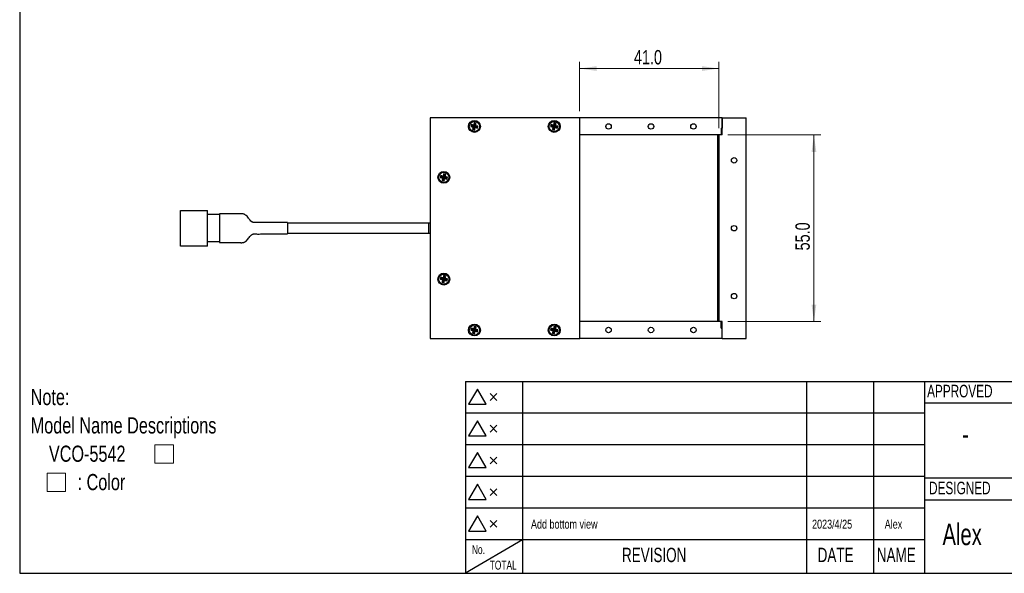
# Model space of a CAD drawing. Header units: millimetres. Extents: x 6 to 294, y 6 to 202.
# Tile 1 of 6: x 6 to 151, y 6 to 88. Entities that reach past the tile are written whole.
import ezdxf

# ---------------------------------------------------------------- set-up
doc = ezdxf.new("R2010")
doc.units = ezdxf.units.MM
doc.styles.add('SLDTEXTSTYLE0', font='TXT', dxfattribs={"width": 0.75})
doc.styles.add('SLDTEXTSTYLE1', font='TXT', dxfattribs={"width": 0.7})
doc.dimstyles.new('SLDDIMSTYLE0', dxfattribs={"dimtxt": 2.116667, "dimasz": 2.5, "dimexe": 0, "dimexo": 0.0625, "dimgap": 0.529167, "dimtad": 1, "dimdec": 1, "dimlfac": 2, "dimrnd": 1e-09, "dimzin": 4, "dimdsep": 46, "dimtxsty": 'SLDTEXTSTYLE0', "dimsah": 1, "dimcen": 0.09, "dimadec": 0, "dimazin": 1, "dimtfac": 1, "dimtdec": 1, "dimtofl": 0, "dimtmove": 0, "dimatfit": 3, "dimfxl": 1, "dimfrac": 2, "dimtolj": 1, "dimtzin": 12, "dimarcsym": 0})

# ---------------------------------------------------------------- blocks, each defined once
blk = doc.blocks.new('SW_SYMBOL_AWLD_SQR')
at = {"color": 0, "linetype": 'Continuous', "lineweight": 0}
for p, q in [((1600, 1600), (0, 1600)), ((0, 1600), (0, 0)), ((1600, 0), (1600, 1600)), ((0, 0), (1600, 0))]:
    blk.add_line(p, q, dxfattribs=at)
blk = doc.blocks.new('SW_NOTE_1')
at = {"color": 0, "linetype": 'Continuous', "lineweight": 0, "xscale": 0.0016898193, "yscale": 0.0016898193, "zscale": 0.0016898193}
for p in [(18.3, -7.85), (2.44, -12.03)]:
    blk.add_blockref('SW_SYMBOL_AWLD_SQR', p, dxfattribs=at)
at = {"color": 0, "linetype": 'Continuous', "lineweight": 0, "attachment_point": 1, "style": 'SLDTEXTSTYLE0'}
for s, insert, char_height in [('Note:', (0, 3.07), 2.381), ('Model Name Descriptions', (0, -1.11), 2.3813), ('VCO-5542', (2.68, -5.28), 2.381), (': Color', (6.9, -9.46), 2.381)]:
    blk.add_mtext(s, dxfattribs=dict(at, insert=insert, char_height=char_height))
blk = doc.blocks.new('_D_17')
at = {"color": 7, "linetype": 'Continuous', "lineweight": 18}
for p, q in [((110.18, 71.05), (123.86, 71.05)), ((122.86, 71.05), (122.86, 43.55)), ((110.18, 43.55), (123.86, 43.55))]:
    blk.add_line(p, q, dxfattribs=at)
for points in [[(122.86, 71.05), (122.51, 68.55), (123.21, 68.55)], [(122.86, 43.55), (123.21, 46.05), (122.51, 46.05)]]:
    blk.add_solid(points, dxfattribs=at)
at = {"color": 7, "linetype": 'Continuous', "lineweight": 18, "insert": (120.13, 54.03), "char_height": 2.117, "attachment_point": 1, "rotation": 90, "style": 'SLDTEXTSTYLE0'}
blk.add_mtext('55.0', dxfattribs=at)
blk = doc.blocks.new('_D_18')
at = {"color": 7, "linetype": 'Continuous', "lineweight": 18}
for p, q in [((88.36, 74.55), (88.36, 81.83)), ((108.86, 72.05), (108.86, 81.83)), ((108.86, 80.83), (88.36, 80.83))]:
    blk.add_line(p, q, dxfattribs=at)
for points in [[(88.36, 80.83), (90.86, 80.48), (90.86, 81.18)], [(108.86, 80.83), (106.36, 81.18), (106.36, 80.48)]]:
    blk.add_solid(points, dxfattribs=at)
at = {"color": 7, "linetype": 'Continuous', "lineweight": 18, "insert": (96.35, 83.56), "char_height": 2.117, "attachment_point": 1, "style": 'SLDTEXTSTYLE0'}
blk.add_mtext('41.0', dxfattribs=at)

msp = doc.modelspace()

# ---------------------------------------------------------------- linework, layer by layer
at = {"color": 7, "linetype": 'Continuous', "lineweight": 25}
for p, q in [((5.901, 199.039), (5.901, 6.453)), ((88.362, 73.552), (66.362, 73.552)), ((66.362, 73.552), (66.362, 41.052)), ((72.414, 72.571), (72.34, 72.28)), ((72.753, 72.485), (72.414, 72.571)), ((72.495, 72.436), (72.414, 72.571)), ((72.84, 72.824), (72.753, 72.485)), ((72.92, 72.688), (72.834, 72.349)), ((73.13, 72.75), (72.84, 72.824)), ((72.92, 72.688), (72.84, 72.824)), ((72.909, 72.33), (72.995, 72.669)), ((72.995, 72.669), (72.92, 72.688)), ((72.995, 72.669), (73.13, 72.75)), ((73.044, 72.411), (73.13, 72.75)), ((84.164, 72.571), (84.09, 72.28)), ((84.503, 72.485), (84.164, 72.571)), ((84.245, 72.436), (84.164, 72.571)), ((84.59, 72.824), (84.503, 72.485)), ((84.67, 72.688), (84.584, 72.349)), ((84.88, 72.75), (84.59, 72.824)), ((84.67, 72.688), (84.59, 72.824)), ((84.659, 72.33), (84.745, 72.669)), ((84.745, 72.669), (84.67, 72.688)), ((84.745, 72.669), (84.88, 72.75)), ((84.794, 72.411), (84.88, 72.75)), ((88.362, 41.052), (88.362, 73.552)), ((109.362, 73.552), (88.362, 73.552)), ((109.362, 71.052), (109.362, 73.552)), ((109.362, 73.552), (112.862, 73.552)), ((109.362, 73.552), (109.362, 72.052)), ((112.862, 41.052), (112.862, 73.552)), ((72.475, 72.361), (72.34, 72.28)), ((72.34, 72.28), (72.679, 72.194)), ((72.495, 72.436), (72.475, 72.361)), ((72.475, 72.361), (72.815, 72.274)), ((72.834, 72.349), (72.495, 72.436)), ((72.679, 72.194), (72.593, 71.855)), ((72.728, 71.935), (72.593, 71.855)), ((72.593, 71.855), (72.884, 71.781)), ((72.815, 72.274), (72.679, 72.194)), ((72.815, 72.274), (72.728, 71.935)), ((72.728, 71.935), (72.803, 71.916)), ((72.834, 72.349), (72.753, 72.485)), ((72.803, 71.916), (72.89, 72.255)), ((72.803, 71.916), (72.884, 71.781)), ((72.884, 71.781), (72.97, 72.12)), ((72.89, 72.255), (72.97, 72.12)), ((72.89, 72.255), (73.229, 72.169)), ((72.909, 72.33), (73.044, 72.411)), ((73.248, 72.244), (72.909, 72.33)), ((72.97, 72.12), (73.309, 72.034)), ((73.383, 72.324), (73.044, 72.411)), ((73.229, 72.169), (73.248, 72.244)), ((73.229, 72.169), (73.309, 72.034)), ((73.248, 72.244), (73.383, 72.324)), ((73.309, 72.034), (73.383, 72.324)), ((84.225, 72.361), (84.09, 72.28)), ((84.09, 72.28), (84.429, 72.194)), ((84.245, 72.436), (84.225, 72.361)), ((84.225, 72.361), (84.565, 72.274)), ((84.584, 72.349), (84.245, 72.436)), ((84.429, 72.194), (84.343, 71.855)), ((84.478, 71.935), (84.343, 71.855)), ((84.343, 71.855), (84.634, 71.781)), ((84.565, 72.274), (84.429, 72.194)), ((84.565, 72.274), (84.478, 71.935)), ((84.478, 71.935), (84.553, 71.916)), ((84.584, 72.349), (84.503, 72.485)), ((84.553, 71.916), (84.64, 72.255)), ((84.553, 71.916), (84.634, 71.781)), ((84.634, 71.781), (84.72, 72.12)), ((84.64, 72.255), (84.72, 72.12)), ((84.64, 72.255), (84.979, 72.169)), ((84.659, 72.33), (84.794, 72.411)), ((84.998, 72.244), (84.659, 72.33)), ((84.72, 72.12), (85.059, 72.034)), ((85.133, 72.324), (84.794, 72.411)), ((84.979, 72.169), (84.998, 72.244)), ((84.979, 72.169), (85.059, 72.034)), ((84.998, 72.244), (85.133, 72.324)), ((85.059, 72.034), (85.133, 72.324)), ((109.185, 71.052), (88.362, 71.052)), ((108.656, 71.052), (108.656, 43.552)), ((108.762, 71.052), (108.762, 71.002)), ((108.862, 43.552), (108.862, 71.052)), ((109.362, 71.052), (108.862, 71.052)), ((109.185, 72.052), (109.362, 72.052)), ((109.185, 72.052), (109.185, 71.052)), ((108.862, 71.002), (108.762, 71.002)), ((108.762, 71.002), (108.762, 43.602)), ((108.862, 71.002), (108.862, 43.602)), ((68.34, 65.324), (68.253, 64.985)), ((68.63, 65.25), (68.34, 65.324)), ((68.42, 65.188), (68.34, 65.324)), ((68.495, 65.169), (68.63, 65.25)), ((68.544, 64.911), (68.63, 65.25)), ((67.914, 65.071), (67.84, 64.78)), ((67.975, 64.861), (67.84, 64.78)), ((67.84, 64.78), (68.179, 64.694)), ((68.253, 64.985), (67.914, 65.071)), ((67.995, 64.936), (67.914, 65.071)), ((67.995, 64.936), (67.975, 64.861)), ((67.975, 64.861), (68.315, 64.774)), ((68.334, 64.849), (67.995, 64.936)), ((68.179, 64.694), (68.093, 64.355)), ((68.228, 64.435), (68.093, 64.355)), ((68.093, 64.355), (68.384, 64.281)), ((68.315, 64.774), (68.179, 64.694)), ((68.315, 64.774), (68.228, 64.435)), ((68.228, 64.435), (68.303, 64.416)), ((68.334, 64.849), (68.253, 64.985)), ((68.303, 64.416), (68.39, 64.755)), ((68.303, 64.416), (68.384, 64.281)), ((68.42, 65.188), (68.334, 64.849)), ((68.384, 64.281), (68.47, 64.62)), ((68.39, 64.755), (68.47, 64.62)), ((68.39, 64.755), (68.729, 64.669)), ((68.409, 64.83), (68.495, 65.169)), ((68.409, 64.83), (68.544, 64.911)), ((68.748, 64.744), (68.409, 64.83)), ((68.495, 65.169), (68.42, 65.188)), ((68.47, 64.62), (68.809, 64.534)), ((68.883, 64.824), (68.544, 64.911)), ((68.729, 64.669), (68.748, 64.744)), ((68.729, 64.669), (68.809, 64.534)), ((68.748, 64.744), (68.883, 64.824)), ((68.809, 64.534), (68.883, 64.824)), ((29.562, 59.927), (33.562, 59.927)), ((29.562, 54.677), (29.562, 59.927)), ((33.562, 54.677), (33.562, 59.927)), ((35.337, 59.302), (33.562, 59.302)), ((35.337, 59.402), (35.337, 59.152)), ((35.337, 59.152), (35.337, 55.452)), ((45.337, 58.152), (45.337, 56.452)), ((66.162, 58.052), (45.337, 58.052)), ((66.362, 58.052), (66.162, 58.052)), ((45.337, 56.552), (66.162, 56.552)), ((66.162, 56.552), (66.362, 56.552)), ((35.337, 55.302), (33.562, 55.302)), ((35.337, 55.452), (35.337, 55.202)), ((33.562, 54.677), (29.562, 54.677)), ((67.914, 50.071), (67.84, 49.78)), ((67.975, 49.861), (67.84, 49.78)), ((67.84, 49.78), (68.179, 49.694)), ((68.253, 49.985), (67.914, 50.071)), ((67.995, 49.936), (67.914, 50.071)), ((67.995, 49.936), (67.975, 49.861)), ((67.975, 49.861), (68.315, 49.774)), ((68.334, 49.849), (67.995, 49.936)), ((68.179, 49.694), (68.093, 49.355)), ((68.228, 49.435), (68.093, 49.355)), ((68.093, 49.355), (68.384, 49.281)), ((68.315, 49.774), (68.179, 49.694)), ((68.315, 49.774), (68.228, 49.435)), ((68.228, 49.435), (68.303, 49.416)), ((68.34, 50.324), (68.253, 49.985)), ((68.334, 49.849), (68.253, 49.985)), ((68.303, 49.416), (68.39, 49.755)), ((68.303, 49.416), (68.384, 49.281)), ((68.42, 50.188), (68.334, 49.849)), ((68.63, 50.25), (68.34, 50.324)), ((68.42, 50.188), (68.34, 50.324)), ((68.384, 49.281), (68.47, 49.62)), ((68.39, 49.755), (68.47, 49.62)), ((68.39, 49.755), (68.729, 49.669)), ((68.409, 49.83), (68.495, 50.169)), ((68.409, 49.83), (68.544, 49.911)), ((68.748, 49.744), (68.409, 49.83)), ((68.495, 50.169), (68.42, 50.188)), ((68.47, 49.62), (68.809, 49.534)), ((68.495, 50.169), (68.63, 50.25)), ((68.544, 49.911), (68.63, 50.25)), ((68.883, 49.824), (68.544, 49.911)), ((68.729, 49.669), (68.748, 49.744)), ((68.729, 49.669), (68.809, 49.534)), ((68.748, 49.744), (68.883, 49.824)), ((68.809, 49.534), (68.883, 49.824)), ((109.185, 43.552), (88.362, 43.552)), ((108.862, 43.602), (108.762, 43.602)), ((108.762, 43.602), (108.762, 43.552)), ((109.362, 43.552), (108.862, 43.552)), ((109.185, 42.552), (109.185, 43.552)), ((109.362, 41.052), (109.362, 43.552)), ((72.414, 42.571), (72.34, 42.28)), ((72.475, 42.361), (72.34, 42.28)), ((72.34, 42.28), (72.679, 42.194)), ((72.753, 42.485), (72.414, 42.571)), ((72.495, 42.436), (72.414, 42.571)), ((72.495, 42.436), (72.475, 42.361)), ((72.475, 42.361), (72.815, 42.274)), ((72.834, 42.349), (72.495, 42.436)), ((72.679, 42.194), (72.593, 41.855)), ((72.815, 42.274), (72.679, 42.194)), ((72.815, 42.274), (72.728, 41.935)), ((72.84, 42.824), (72.753, 42.485)), ((72.834, 42.349), (72.753, 42.485)), ((72.803, 41.916), (72.89, 42.255)), ((72.92, 42.688), (72.834, 42.349)), ((73.13, 42.75), (72.84, 42.824)), ((72.92, 42.688), (72.84, 42.824)), ((72.884, 41.781), (72.97, 42.12)), ((72.89, 42.255), (72.97, 42.12)), ((72.89, 42.255), (73.229, 42.169)), ((72.909, 42.33), (72.995, 42.669)), ((72.909, 42.33), (73.044, 42.411)), ((73.248, 42.244), (72.909, 42.33)), ((72.995, 42.669), (72.92, 42.688)), ((72.97, 42.12), (73.309, 42.034)), ((72.995, 42.669), (73.13, 42.75)), ((73.044, 42.411), (73.13, 42.75)), ((73.383, 42.324), (73.044, 42.411)), ((73.229, 42.169), (73.248, 42.244)), ((73.229, 42.169), (73.309, 42.034)), ((73.248, 42.244), (73.383, 42.324)), ((73.309, 42.034), (73.383, 42.324)), ((84.164, 42.571), (84.09, 42.28)), ((84.225, 42.361), (84.09, 42.28)), ((84.09, 42.28), (84.429, 42.194)), ((84.503, 42.485), (84.164, 42.571)), ((84.245, 42.436), (84.164, 42.571)), ((84.245, 42.436), (84.225, 42.361)), ((84.225, 42.361), (84.565, 42.274)), ((84.584, 42.349), (84.245, 42.436)), ((84.429, 42.194), (84.343, 41.855)), ((84.565, 42.274), (84.429, 42.194)), ((84.565, 42.274), (84.478, 41.935)), ((84.59, 42.824), (84.503, 42.485)), ((84.584, 42.349), (84.503, 42.485)), ((84.553, 41.916), (84.64, 42.255)), ((84.67, 42.688), (84.584, 42.349)), ((84.88, 42.75), (84.59, 42.824)), ((84.67, 42.688), (84.59, 42.824)), ((84.634, 41.781), (84.72, 42.12)), ((84.64, 42.255), (84.72, 42.12)), ((84.64, 42.255), (84.979, 42.169)), ((84.659, 42.33), (84.745, 42.669)), ((84.659, 42.33), (84.794, 42.411)), ((84.998, 42.244), (84.659, 42.33)), ((84.745, 42.669), (84.67, 42.688)), ((84.72, 42.12), (85.059, 42.034)), ((84.745, 42.669), (84.88, 42.75)), ((84.794, 42.411), (84.88, 42.75)), ((85.133, 42.324), (84.794, 42.411)), ((84.979, 42.169), (84.998, 42.244)), ((84.979, 42.169), (85.059, 42.034)), ((84.998, 42.244), (85.133, 42.324)), ((85.059, 42.034), (85.133, 42.324)), ((109.185, 42.552), (109.362, 42.552)), ((109.362, 41.052), (109.362, 42.552)), ((66.362, 41.052), (88.362, 41.052)), ((72.728, 41.935), (72.593, 41.855)), ((72.593, 41.855), (72.884, 41.781)), ((72.728, 41.935), (72.803, 41.916)), ((72.803, 41.916), (72.884, 41.781)), ((84.478, 41.935), (84.343, 41.855)), ((84.343, 41.855), (84.634, 41.781)), ((84.478, 41.935), (84.553, 41.916)), ((84.553, 41.916), (84.634, 41.781)), ((109.362, 41.052), (88.362, 41.052)), ((109.362, 41.052), (112.862, 41.052)), ((71.558, 34.72), (71.558, 6.453)), ((71.558, 34.72), (139.144, 34.72)), ((73.31, 33.604), (72.016, 31.364)), ((74.603, 31.364), (73.31, 33.604)), ((79.944, 34.72), (79.944, 6.453)), ((121.788, 34.72), (121.788, 6.453)), ((131.644, 34.72), (131.644, 6.453)), ((139.144, 34.72), (139.144, 6.453)), ((139.144, 34.72), (291.144, 34.72)), ((75.185, 31.93), (76.185, 32.93)), ((75.185, 32.93), (76.185, 31.93)), ((72.016, 31.364), (74.603, 31.364)), ((291.144, 31.52), (139.144, 31.52)), ((79.944, 30.053), (71.558, 30.053)), ((91.144, 30.053), (79.944, 30.053)), ((102.344, 30.053), (91.144, 30.053)), ((139.144, 30.053), (102.344, 30.053)), ((73.31, 28.934), (72.016, 26.694)), ((74.603, 26.694), (73.31, 28.934)), ((75.185, 27.26), (76.185, 28.26)), ((75.185, 28.26), (76.185, 27.26)), ((72.016, 26.694), (74.603, 26.694)), ((79.944, 25.386), (71.558, 25.386)), ((91.144, 25.386), (79.944, 25.386)), ((102.344, 25.386), (91.144, 25.386)), ((139.144, 25.386), (102.344, 25.386)), ((73.31, 24.264), (72.016, 22.024)), ((74.603, 22.024), (73.31, 24.264)), ((75.185, 22.59), (76.185, 23.59)), ((75.185, 23.59), (76.185, 22.59)), ((72.016, 22.024), (74.603, 22.024)), ((79.944, 20.72), (71.558, 20.72)), ((91.144, 20.72), (79.944, 20.72)), ((102.344, 20.72), (91.144, 20.72)), ((139.144, 20.72), (102.344, 20.72)), ((163.144, 20.453), (139.144, 20.453)), ((73.31, 19.594), (72.016, 17.354)), ((74.603, 17.354), (73.31, 19.594)), ((75.185, 17.92), (76.185, 18.92)), ((75.185, 18.92), (76.185, 17.92)), ((79.944, 16.053), (71.558, 16.053)), ((72.016, 17.354), (74.603, 17.354)), ((91.144, 16.053), (79.944, 16.053)), ((102.344, 16.053), (91.144, 16.053)), ((139.144, 16.053), (102.344, 16.053)), ((163.144, 17.253), (139.144, 17.253)), ((73.31, 14.924), (72.016, 12.684)), ((74.603, 12.684), (73.31, 14.924)), ((75.185, 13.25), (76.185, 14.25)), ((75.185, 14.25), (76.185, 13.25)), ((72.016, 12.684), (74.603, 12.684)), ((79.944, 11.386), (71.558, 11.386)), ((79.944, 11.386), (71.558, 6.453)), ((91.144, 11.386), (79.944, 11.386)), ((102.344, 11.386), (91.144, 11.386)), ((139.144, 11.386), (102.344, 11.386)), ((5.901, 6.453), (291.144, 6.453))]:
    msp.add_line(p, q, dxfattribs=at)
at = {"color": 8, "linetype": 'Continuous', "lineweight": 25}
for p, q in [((66.162, 57.302), (66.162, 58.052)), ((66.162, 56.552), (66.162, 57.302))]:
    msp.add_line(p, q, dxfattribs=at)
at = {"color": 7, "linetype": 'Continuous', "lineweight": 25}
for centre, radius in [((72.862, 72.302), 0.875), ((72.862, 72.302), 0.75), ((84.612, 72.302), 0.875), ((84.612, 72.302), 0.75), ((92.612, 72.302), 0.4), ((98.862, 72.302), 0.4), ((105.112, 72.302), 0.4), ((111.112, 67.302), 0.4), ((68.362, 64.802), 0.875), ((68.362, 64.802), 0.75), ((111.112, 57.302), 0.4), ((68.362, 49.802), 0.875), ((68.362, 49.802), 0.75), ((111.112, 47.302), 0.4), ((72.862, 42.302), 0.875), ((72.862, 42.302), 0.75), ((84.612, 42.302), 0.875), ((84.612, 42.302), 0.75), ((92.612, 42.302), 0.4), ((98.862, 42.302), 0.4), ((105.112, 42.302), 0.4)]:
    msp.add_circle(centre, radius, dxfattribs=at)
for points, knots in [([(45.337, 58.152), (44.944, 58.151), (44.222, 58.148), (43.233, 58.14), (42.431, 58.139), (41.818, 58.144), (41.346, 58.151), (40.979, 58.162), (40.661, 58.141), (40.417, 58.131), (40.225, 58.177), (40.032, 58.276), (39.816, 58.487), (39.603, 58.78), (39.39, 59.057), (39.202, 59.231), (39.065, 59.318), (38.938, 59.377), (38.809, 59.41), (38.763, 59.416), (38.698, 59.427), (38.588, 59.432), (38.519, 59.432), (38.463, 59.431), (38.407, 59.428), (38.353, 59.425), (38.302, 59.421), (38.241, 59.416), (38.174, 59.409), (38.083, 59.401), (38.016, 59.399), (37.957, 59.4), (37.9, 59.401), (37.855, 59.402), (37.802, 59.403), (37.755, 59.403), (37.722, 59.403), (37.689, 59.403), (37.657, 59.402), (37.627, 59.402), (37.556, 59.402), (37.522, 59.402), (37.382, 59.402), (37.155, 59.402), (36.739, 59.403), (36.104, 59.402), (35.612, 59.402), (35.337, 59.402)], [0, 0, 0, 0, 0.0911377, 0.1678757, 0.2299289, 0.2772988, 0.3105116, 0.339679, 0.3623215, 0.3847061, 0.3960212, 0.4078042, 0.4346755, 0.4650374, 0.4920353, 0.5157467, 0.5273401, 0.5393741, 0.5661561, 0.5973986, 0.6245408, 0.6351885, 0.6399614, 0.644516, 0.6489599, 0.6531064, 0.6570967, 0.6611056, 0.6696964, 0.6797244, 0.7081953, 0.7435996, 0.7615269, 0.7761192, 0.7856142, 0.7889789, 0.7917178, 0.794127, 0.7965587, 0.7993247, 0.802629, 0.8221963, 0.8342398, 0.8481958, 0.8849581, 0.9355031, 1, 1, 1, 1]), ([(35.337, 55.202), (35.721, 55.202), (36.236, 55.202), (36.821, 55.202), (37.107, 55.202), (37.207, 55.202), (37.288, 55.202), (37.382, 55.202), (37.503, 55.202), (37.655, 55.202), (37.797, 55.201), (37.902, 55.203), (37.941, 55.204), (37.961, 55.205)], [0, 0, 0, 0, 0.39261278, 0.52692423, 0.62552913, 0.7014125, 0.73830451, 0.77835447, 0.82385033, 0.87771256, 0.93828147, 0.9680442, 1, 1, 1, 1]), ([(37.87, 55.203), (37.914, 55.204), (37.998, 55.206), (38.107, 55.202), (38.233, 55.189), (38.349, 55.18), (38.41, 55.176), (38.454, 55.174), (38.525, 55.172), (38.63, 55.173), (38.755, 55.185), (38.852, 55.205), (38.915, 55.224), (38.944, 55.233), (39, 55.257), (39.048, 55.28), (39.104, 55.311), (39.167, 55.353), (39.234, 55.406), (39.355, 55.516), (39.508, 55.697), (39.688, 55.943), (39.894, 56.205), (40.117, 56.392), (40.39, 56.474), (40.648, 56.465), (40.979, 56.442), (41.44, 56.456), (42.097, 56.464), (42.988, 56.466), (44.092, 56.457), (44.898, 56.454), (45.337, 56.452)], [0, 0, 0, 0, 0.0428178, 0.0822826, 0.114617, 0.1263115, 0.1312418, 0.1358175, 0.1403313, 0.1543086, 0.1735847, 0.1950108, 0.2197794, 0.2459598, 0.256817, 0.2663304, 0.2749837, 0.2834368, 0.2923876, 0.302388, 0.3359744, 0.3728073, 0.4050547, 0.4453291, 0.4639463, 0.4956391, 0.5275601, 0.571256, 0.6440461, 0.7398239, 0.8586406, 1, 1, 1, 1]), ([(38.061, 55.204), (38.061, 55.204), (38.061, 55.204), (38.061, 55.204), (38.061, 55.204), (38.061, 55.204), (38.075, 55.203), (38.097, 55.202), (38.124, 55.199), (38.134, 55.199), (38.136, 55.198), (38.136, 55.198), (38.136, 55.198), (38.136, 55.198), (38.136, 55.198), (38.136, 55.198)], [0, 0, 0, 0, 0.0000737, 0.0002453, 0.0018372, 0.004813, 0.0304804, 0.6760428, 0.932682, 0.988341, 0.9950533, 0.9989332, 0.9998061, 0.9999612, 1, 1, 1, 1])]:
    msp.add_open_spline(points, degree=3, knots=knots, dxfattribs=at)

# ---------------------------------------------------------------- block references
at = {"color": 7, "linetype": 'Continuous', "lineweight": 0}
msp.add_blockref('SW_NOTE_1', (7.523, 30.55), dxfattribs=at)

# ---------------------------------------------------------------- texts
for s, insert, char_height, attachment_point, style in [('APPROVED', (144.345, 34.232), 1.8521, 2, 'SLDTEXTSTYLE1'), ('-', (145.182, 28.548), 3.175, 2, 'SLDTEXTSTYLE1'), ('DESIGNED', (144.345, 19.95), 1.8521, 2, 'SLDTEXTSTYLE1'), ('Add bottom view', (81.19, 14.359), 1.32292, 1, 'SLDTEXTSTYLE0'), ('2023/4/25', (122.583, 14.359), 1.3229, 1, 'SLDTEXTSTYLE0'), ('Alex', (133.279, 14.359), 1.3229, 1, 'SLDTEXTSTYLE0'), ('Alex', (144.685, 13.777), 3.175, 2, 'SLDTEXTSTYLE1'), ('No.', (73.45, 10.613), 1.3229, 2, 'SLDTEXTSTYLE1'), ('REVISION', (99.333, 10.219), 2.1167, 2, 'SLDTEXTSTYLE1'), ('DATE', (126.052, 10.219), 2.1167, 2, 'SLDTEXTSTYLE1'), ('NAME', (134.986, 10.219), 2.1167, 2, 'SLDTEXTSTYLE1'), ('TOTAL', (77.105, 8.32), 1.3229, 2, 'SLDTEXTSTYLE1')]:
    msp.add_mtext(s, dxfattribs=dict(at, insert=insert, char_height=char_height, attachment_point=attachment_point, style=style))

# ---------------------------------------------------------------- dimensions: what is measured, and where the dimension line sits
at = {"color": 7, "linetype": 'Continuous', "lineweight": 18}
dim = msp.add_linear_dim(base=(88.362, 80.831), p1=(108.862, 71.052), p2=(88.362, 73.552), dimstyle='SLDDIMSTYLE0', dxfattribs=at)
dim.commit()
dim.dimension.update_dxf_attribs({"geometry": '_D_18', "text_midpoint": (99.086, 80.831), "dimtype": 160})
dim = msp.add_linear_dim(base=(122.862, 43.552), p1=(109.185, 71.052), p2=(109.185, 43.552), angle=90, dimstyle='SLDDIMSTYLE0', dxfattribs=at)
dim.commit()
dim.dimension.update_dxf_attribs({"geometry": '_D_17', "text_midpoint": (122.862, 56.768), "dimtype": 160})

doc.saveas('drawing.dxf')
